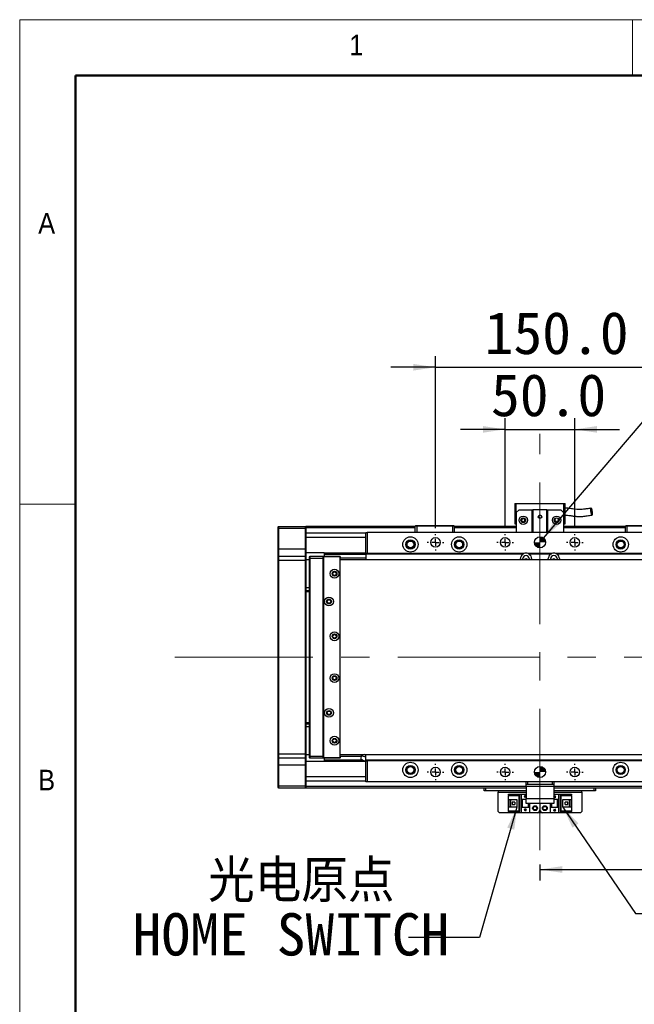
# Model space of a CAD drawing. Header units: millimetres. Extents: x 40 to 3320, y 40 to 2336.
# Tile 3 of 11: x 40 to 481, y 1629 to 2336. Entities that reach past the tile are written whole.
import ezdxf

# ---------------------------------------------------------------- set-up
doc = ezdxf.new("R2010")
doc.units = ezdxf.units.MM
doc.header["$LTSCALE"] = 8
doc.linetypes.add('CENTERX2', pattern=[20.32, 12.7, -2.54, 2.54, -2.54])
doc.layers.add('DIMNS', color=7, linetype='Continuous')
doc.styles.add('SLDTEXTSTYLE0', font='Gothic.ttf', dxfattribs={"width": 0.913})
doc.styles.add('SLDTEXTSTYLE10', font='txt')
doc.styles.add('SLDTEXTSTYLE7', font='txt')
doc.styles.add('SLDTEXTSTYLE9', font='txt', dxfattribs={"bigfont": 'bigfont'})
doc.dimstyles.new('SLDDIMSTYLE0', dxfattribs={"dimtxt": 30.4, "dimasz": 16, "dimexe": 0, "dimexo": 0.0625, "dimgap": 7.6, "dimtad": 2, "dimdec": 1, "dimrnd": 1e-09, "dimzin": 4, "dimdsep": 46, "dimtxsty": 'SLDTEXTSTYLE7', "dimsah": 1, "dimcen": 0.09, "dimadec": 0, "dimazin": 1, "dimtfac": 1, "dimtdec": 1, "dimtmove": 0, "dimatfit": 0, "dimfxl": 0, "dimfrac": 2, "dimtolj": 1, "dimtzin": 12, "dimarcsym": 0})
doc.dimstyles.new('SLDDIMSTYLE1', dxfattribs={"dimtxt": 30.4, "dimasz": 16, "dimexe": 0, "dimexo": 0.0625, "dimgap": 7.6, "dimtad": 2, "dimdec": 1, "dimrnd": 1e-09, "dimzin": 4, "dimdsep": 46, "dimtxsty": 'SLDTEXTSTYLE7', "dimsah": 1, "dimcen": 0.09, "dimadec": 0, "dimazin": 1, "dimtfac": 1, "dimtdec": 1, "dimtofl": 0, "dimtmove": 0, "dimatfit": 3, "dimfxl": 0, "dimfrac": 2, "dimtolj": 1, "dimtzin": 12, "dimarcsym": 0})
doc.dimstyles.new('SLDDIMSTYLE3', dxfattribs={"dimtxt": 0.18, "dimasz": 16, "dimexe": 0, "dimexo": 0.0625, "dimgap": 0, "dimtad": 0, "dimtih": 1, "dimtoh": 1, "dimdec": 0, "dimrnd": 1e-09, "dimzin": 0, "dimdsep": 46, "dimtxsty": 'Standard', "dimsah": 1, "dimcen": 0.09, "dimadec": 0, "dimazin": 0, "dimtfac": 16, "dimtdec": 0, "dimtofl": 0, "dimtmove": 0, "dimatfit": 3, "dimfxl": 0, "dimfrac": 2, "dimtolj": 1, "dimtzin": 0, "dimarcsym": 0})
doc.dimstyles.new('SLDDIMSTYLE5', dxfattribs={"dimtxt": 30.4, "dimasz": 16, "dimexe": 0, "dimexo": 0.0625, "dimgap": 7.6, "dimtad": 0, "dimtih": 1, "dimtoh": 1, "dimdec": 1, "dimrnd": 1e-09, "dimzin": 4, "dimdsep": 46, "dimtxsty": 'SLDTEXTSTYLE7', "dimsah": 1, "dimcen": 0, "dimadec": 0, "dimazin": 1, "dimtfac": 1, "dimtdec": 1, "dimtofl": 0, "dimtmove": 0, "dimatfit": 3, "dimfxl": 0, "dimfrac": 2, "dimtolj": 1, "dimtzin": 12, "dimarcsym": 0})

# ---------------------------------------------------------------- blocks, each defined once
blk = doc.blocks.new('_D_17')
at = {"layer": 'DIMNS'}
for p, q in [((388.57, 1970.69), (388.57, 2049.68)), ((438.57, 1970.69), (438.57, 2049.68)), ((388.57, 2041.68), (356.57, 2041.68)), ((388.57, 2041.68), (438.57, 2041.68)), ((438.57, 2041.68), (470.57, 2041.68))]:
    blk.add_line(p, q, dxfattribs=at)
for points in [[(388.57, 2041.68), (372.57, 2044.08), (372.57, 2039.28)], [(438.57, 2041.68), (454.57, 2039.28), (454.57, 2044.08)]]:
    blk.add_solid(points, dxfattribs=at)
at = {"layer": 'DIMNS', "insert": (378.42, 2081.57), "char_height": 30.4, "attachment_point": 1, "style": 'SLDTEXTSTYLE7'}
blk.add_mtext('50.0', dxfattribs=at)
blk = doc.blocks.new('_D_18')
at = {"layer": 'DIMNS'}
for p, q in [((338.57, 1970.69), (338.57, 2094.31)), ((488.57, 1970.69), (488.57, 2094.31)), ((338.57, 2086.31), (306.57, 2086.31)), ((338.57, 2086.31), (488.57, 2086.31)), ((488.57, 2086.31), (520.57, 2086.31))]:
    blk.add_line(p, q, dxfattribs=at)
for points in [[(338.57, 2086.31), (322.57, 2088.71), (322.57, 2083.91)], [(488.57, 2086.31), (504.57, 2083.91), (504.57, 2088.71)]]:
    blk.add_solid(points, dxfattribs=at)
at = {"layer": 'DIMNS', "insert": (373.83, 2126.19), "char_height": 30.4, "attachment_point": 1, "style": 'SLDTEXTSTYLE7'}
blk.add_mtext('150.0', dxfattribs=at)
blk = doc.blocks.new('SW_SYMBOL_HOLE_DEPTH')
at = {"layer": 'DIMNS', "color": 0}
for p, q in [((0, 7000), (6400, 7000)), ((3200, 7000), (3200, 600)), ((800, 4440), (3200, 600)), ((5600, 4440), (3200, 600))]:
    blk.add_line(p, q, dxfattribs=at)
blk = doc.blocks.new('_D_19')
at = {"layer": 'DIMNS'}
for p, q in [((416.17, 1963.57), (506.3, 2069.32)), ((506.3, 2069.32), (538.3, 2069.32))]:
    blk.add_line(p, q, dxfattribs=at)
blk.add_solid([(416.17, 1963.57), (428.37, 1974.19), (424.72, 1977.3)], dxfattribs=at)
at = {"layer": 'DIMNS', "xscale": 0.004985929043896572, "yscale": 0.004985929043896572, "zscale": 0.004985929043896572}
blk.add_blockref('SW_SYMBOL_HOLE_DEPTH', (757.36, 2049.19), dxfattribs=at)
at = {"layer": 'DIMNS', "char_height": 30.4, "attachment_point": 1, "style": 'SLDTEXTSTYLE7'}
for s, insert in [('2X ', (538.3, 2084.63)), ('%%c', (595.47, 2084.34)), (' 8.0H7', (642.44, 2084.63)), (' 8.0', (801.86, 2084.63))]:
    blk.add_mtext(s, dxfattribs=dict(at, insert=insert))
blk = doc.blocks.new('_D_22')
at = {"layer": 'DIMNS'}
for p, q in [((413.57, 1729.12), (413.57, 1717.51)), ((2273.57, 1727.57), (2273.57, 1717.51)), ((413.57, 1725.51), (2273.57, 1725.51))]:
    blk.add_line(p, q, dxfattribs=at)
for points in [[(413.57, 1725.51), (429.57, 1723.11), (429.57, 1727.91)], [(2273.57, 1725.51), (2257.57, 1727.91), (2257.57, 1723.11)]]:
    blk.add_solid(points, dxfattribs=at)
at = {"layer": 'DIMNS', "insert": (1283.64, 1765.4), "char_height": 30.4, "attachment_point": 1, "style": 'SLDTEXTSTYLE7'}
blk.add_mtext('1860.0', dxfattribs=at)
blk = doc.blocks.new('SW_NOTE_8')
at = {"layer": 'DIMNS', "color": 0, "char_height": 30.4, "attachment_point": 1}
for s, insert, style in [('  光电原点', (-198.16, 55.9), 'SLDTEXTSTYLE9'), ('HOME SWITCH', (-198.16, 17.5), 'SLDTEXTSTYLE10')]:
    blk.add_mtext(s, dxfattribs=dict(at, insert=insert, style=style))
blk = doc.blocks.new('SW_CENTERMARKSYMBOL_0')
at = {"layer": 'DIMNS', "color": 0}
for p, q in [((-5.08, 0), (-5.94, 0)), ((0, 0), (-2.54, 0)), ((0, 5.08), (0, 5.94)), ((0, 0), (0, 2.54)), ((0, 0), (0, -2.54)), ((0, 0), (2.54, 0)), ((5.08, 0), (5.94, 0)), ((0, -5.08), (0, -5.94))]:
    blk.add_line(p, q, dxfattribs=at)
blk = doc.blocks.new('SW_CENTERMARKSYMBOL_1')
at = {"layer": 'DIMNS', "color": 0}
for p, q in [((-5.08, 0), (-5.94, 0)), ((0, 0), (-2.54, 0)), ((0, 5.08), (0, 5.94)), ((0, 0), (0, 2.54)), ((0, 0), (0, -2.54)), ((0, 0), (2.54, 0)), ((5.08, 0), (5.94, 0)), ((0, -5.08), (0, -5.94))]:
    blk.add_line(p, q, dxfattribs=at)
blk = doc.blocks.new('SW_CENTERMARKSYMBOL_2')
at = {"layer": 'DIMNS', "color": 0}
for p, q in [((-5.08, 0), (-5.94, 0)), ((0, 0), (-2.54, 0)), ((0, 5.08), (0, 5.94)), ((0, 0), (0, 2.54)), ((0, 0), (0, -2.54)), ((0, 0), (2.54, 0)), ((5.08, 0), (5.94, 0)), ((0, -5.08), (0, -5.94))]:
    blk.add_line(p, q, dxfattribs=at)
blk = doc.blocks.new('SW_CENTERMARKSYMBOL_4')
at = {"layer": 'DIMNS', "color": 0}
for p, q in [((-5.08, 0), (-5.94, 0)), ((0, 0), (-2.54, 0)), ((0, 5.08), (0, 5.94)), ((0, 0), (0, 2.54)), ((0, 0), (0, -2.54)), ((0, 0), (2.54, 0)), ((5.08, 0), (5.94, 0)), ((0, -5.08), (0, -5.94))]:
    blk.add_line(p, q, dxfattribs=at)
blk = doc.blocks.new('SW_CENTERMARKSYMBOL_5')
at = {"layer": 'DIMNS', "color": 0}
for p, q in [((-5.08, 0), (-5.94, 0)), ((0, 0), (-2.54, 0)), ((0, 5.08), (0, 5.94)), ((0, 0), (0, 2.54)), ((0, 0), (0, -2.54)), ((0, 0), (2.54, 0)), ((5.08, 0), (5.94, 0)), ((0, -5.08), (0, -5.94))]:
    blk.add_line(p, q, dxfattribs=at)
blk = doc.blocks.new('SW_CENTERMARKSYMBOL_6')
at = {"layer": 'DIMNS', "color": 0}
for p, q in [((-5.08, 0), (-5.94, 0)), ((0, 0), (-2.54, 0)), ((0, 5.08), (0, 5.94)), ((0, 0), (0, 2.54)), ((0, 0), (0, -2.54)), ((0, 0), (2.54, 0)), ((5.08, 0), (5.94, 0)), ((0, -5.08), (0, -5.94))]:
    blk.add_line(p, q, dxfattribs=at)
blk = doc.blocks.new('SW_DOWELSYMBOL_2')
at = {"linetype": 'Continuous', "lineweight": 18}
h = blk.add_hatch(color=0, dxfattribs=at)
edge = h.paths.add_edge_path(flags=0)
edge.add_arc((0, 0), 4, 180, 270)
edge.add_line((0, -4), (0, 0))
edge.add_line((0, 0), (-4, 0))
h = blk.add_hatch(color=0, dxfattribs=at)
edge = h.paths.add_edge_path(flags=0)
edge.add_arc((0, 0), 4, 0, 90)
edge.add_line((0, 4), (0, 0))
edge.add_line((0, 0), (4, 0))
at = {"layer": 'DIMNS', "color": 0}
blk.add_circle((0, 0), 4, dxfattribs=at)
blk = doc.blocks.new('SW_DOWELSYMBOL_3')
at = {"linetype": 'Continuous', "lineweight": 18}
h = blk.add_hatch(color=0, dxfattribs=at)
edge = h.paths.add_edge_path(flags=0)
edge.add_arc((0, 0), 4, 180, 270)
edge.add_line((0, -4), (0, 0))
edge.add_line((0, 0), (-4, 0))
h = blk.add_hatch(color=0, dxfattribs=at)
edge = h.paths.add_edge_path(flags=0)
edge.add_arc((0, 0), 4, 0, 90)
edge.add_line((0, 4), (0, 0))
edge.add_line((0, 0), (4, 0))
at = {"layer": 'DIMNS', "color": 0}
blk.add_circle((0, 0), 4, dxfattribs=at)

msp = doc.modelspace()

# ---------------------------------------------------------------- linework, layer by layer
at = {"color": 7, "linetype": 'Continuous', "lineweight": 18}
for p, q in [((3320, 2336), (40, 2336)), ((40, 2336), (40, 40)), ((480, 2296), (480, 2336)), ((80, 2296), (3280, 2296)), ((80, 2296), (80, 80)), ((80, 1988), (40, 1988))]:
    msp.add_line(p, q, dxfattribs=at)
at = {"color": 7, "linetype": 'Continuous', "lineweight": 50}
for p, q in [((3280, 2296), (80, 2296)), ((80, 2296), (80, 80))]:
    msp.add_line(p, q, dxfattribs=at)
at = {"color": 7, "linetype": 'Continuous', "lineweight": 25}
for p, q in [((395.5708107, 1988.3266009), (396.5708276, 1988.3266009)), ((395.5708107, 1988.3266009), (395.5708107, 1973.926603)), ((396.5708276, 1981.9266043), (396.5708276, 1988.3266009)), ((396.5708276, 1988.3266009), (430.5708369, 1988.3266009)), ((430.5708369, 1988.3266009), (431.5708241, 1988.3266009)), ((430.5708369, 1988.3266009), (430.5708369, 1981.9266043)), ((431.5708241, 1973.926603), (431.5708241, 1988.3266009)), ((398.5708317, 1983.9266009), (396.5708276, 1981.9266043)), ((396.5708276, 1981.9266043), (396.5708276, 1967.5266064)), ((398.5708317, 1983.9266009), (408.0708286, 1983.9266009)), ((408.0708286, 1967.5266064), (408.0708286, 1983.9266009)), ((408.0708286, 1983.9266009), (408.5708222, 1983.9266009)), ((408.5708222, 1983.9266009), (408.5708222, 1967.5266064)), ((418.5708126, 1983.9266009), (408.5708222, 1983.9266009)), ((418.5708126, 1967.5266064), (418.5708126, 1983.9266009)), ((418.5708126, 1983.9266009), (419.070836, 1983.9266009)), ((419.070836, 1983.9266009), (419.070836, 1967.5266064)), ((419.070836, 1983.9266009), (428.5708329, 1983.9266009)), ((430.5708369, 1981.9266043), (428.5708329, 1983.9266009)), ((430.5708369, 1981.9266043), (430.5708369, 1967.5266064)), ((395.5708107, 1973.926603), (396.5708276, 1973.926603)), ((430.5708369, 1973.926603), (431.5708241, 1973.926603)), ((225.5708536, 1971.726603), (225.8708438, 1972.0266006)), ((225.5708536, 1970.5266051), (225.5708536, 1971.726603)), ((225.5708536, 1970.5266051), (225.8708438, 1970.5266051)), ((225.5708536, 1955.5266045), (225.5708536, 1970.5266051)), ((225.8708438, 1972.0266006), (225.8708438, 1970.5266051)), ((225.8708438, 1972.0266006), (245.2708444, 1972.0266006)), ((245.2708444, 1970.5266051), (225.8708438, 1970.5266051)), ((225.8708438, 1970.5266051), (225.8708438, 1955.5266045)), ((245.2708444, 1970.5266051), (245.2708444, 1972.0266006)), ((245.2708444, 1972.0266006), (245.5708346, 1971.726603)), ((245.2708444, 1970.5266051), (245.5708346, 1970.5266051)), ((245.2708444, 1955.5266045), (245.2708444, 1970.5266051)), ((324.0708074, 1972.0266006), (245.5708346, 1972.0266006)), ((245.5708346, 1972.0266006), (245.5708346, 1971.726603)), ((245.5708346, 1971.726603), (245.5708346, 1970.5266051)), ((245.5708346, 1971.5266071), (324.0708074, 1971.5266071)), ((245.5708346, 1970.5266051), (245.5708346, 1955.5266045)), ((288.5708174, 1967.0266054), (245.5708346, 1967.0266054)), ((288.5708174, 1952.5266058), (288.5708174, 1967.5266064)), ((288.5708174, 1967.5266064), (289.5708045, 1967.5266064)), ((289.5708045, 1967.5266064), (289.5708045, 1952.5266058)), ((537.5708303, 1967.5266064), (289.5708045, 1967.5266064)), ((324.0708074, 1972.226604), (324.3707976, 1972.5266017)), ((325.0708541, 1972.226604), (324.0708074, 1972.226604)), ((324.0708074, 1967.5266064), (324.0708074, 1972.226604)), ((324.3707976, 1972.5266017), (325.1950702, 1972.5266017)), ((325.0708541, 1972.226604), (325.1950702, 1972.5266017)), ((351.0708174, 1972.226604), (325.0708541, 1972.226604)), ((325.0708541, 1972.226604), (325.0708541, 1967.5266064)), ((325.1950702, 1972.5266017), (350.9465715, 1972.5266017)), ((350.9465715, 1972.5266017), (351.7708143, 1972.5266017)), ((351.0708174, 1972.226604), (350.9465715, 1972.5266017)), ((352.0708343, 1972.226604), (351.0708174, 1972.226604)), ((351.0708174, 1967.5266064), (351.0708174, 1972.226604)), ((351.7708143, 1972.5266017), (352.0708343, 1972.226604)), ((352.0708343, 1972.226604), (352.0708343, 1967.5266064)), ((396.5708276, 1972.0266006), (352.0708343, 1972.0266006)), ((352.0708343, 1971.8266047), (396.5708276, 1971.8266047)), ((352.0708343, 1971.6266013), (396.5708276, 1971.6266013)), ((352.0708343, 1971.5266071), (396.5708276, 1971.5266071)), ((475.0708303, 1972.0266006), (430.5708369, 1972.0266006)), ((430.5708369, 1971.8266047), (475.0708303, 1971.8266047)), ((430.5708369, 1971.6266013), (475.0708303, 1971.6266013)), ((430.5708369, 1971.5266071), (475.0708303, 1971.5266071)), ((475.0708303, 1972.226604), (475.3708204, 1972.5266017)), ((476.0708174, 1972.226604), (475.0708303, 1972.226604)), ((475.0708303, 1967.5266064), (475.0708303, 1972.226604)), ((475.3708204, 1972.5266017), (476.1950931, 1972.5266017)), ((476.0708174, 1972.226604), (476.1950931, 1972.5266017)), ((476.0708174, 1972.226604), (476.0708174, 1967.5266064)), ((502.0708105, 1972.226604), (476.0708174, 1972.226604)), ((476.1950931, 1972.5266017), (501.9465646, 1972.5266017)), ((225.5708536, 1955.5266045), (225.8708438, 1955.5266045)), ((225.5708536, 1950.2266042), (225.5708536, 1955.5266045)), ((225.8708438, 1955.5266045), (225.8708438, 1950.5266018)), ((245.2708444, 1955.5266045), (225.8708438, 1955.5266045)), ((245.2708444, 1950.5266018), (245.2708444, 1955.5266045)), ((245.2708444, 1955.5266045), (245.5708346, 1955.5266045)), ((245.5708346, 1955.5266045), (245.5708346, 1950.2266042)), ((258.570846, 1953.0266068), (245.5708346, 1953.0266068)), ((258.570846, 1953.0266068), (288.5708174, 1953.0266068)), ((258.570846, 1953.0266068), (258.570846, 1952.596604)), ((288.5708174, 1952.596604), (258.570846, 1952.596604)), ((258.570846, 1952.596604), (258.570846, 1952.0225145)), ((289.5708045, 1952.5266058), (288.5708174, 1952.5266058)), ((288.5708174, 1952.5266058), (288.5708174, 1952.0266048)), ((402.0509681, 1952.5266058), (289.5708045, 1952.5266058)), ((422.050949, 1952.5266058), (405.0906858, 1952.5266058)), ((537.5708303, 1952.5266058), (425.0906965, 1952.5266058)), ((225.8708438, 1950.5266018), (225.5708536, 1950.2266042)), ((225.5708536, 1947.5266032), (225.5708536, 1950.2266042)), ((225.8708438, 1947.5266032), (225.5708536, 1947.5266032)), ((225.5708536, 1808.5266046), (225.5708536, 1947.5266032)), ((225.8708438, 1950.5266018), (225.8708438, 1947.5266032)), ((225.8708438, 1950.5266018), (245.2708444, 1950.5266018)), ((245.2708444, 1947.5266032), (225.8708438, 1947.5266032)), ((225.8708438, 1947.5266032), (225.8708438, 1808.5266046)), ((245.2708444, 1947.5266032), (245.2708444, 1950.5266018)), ((245.2708444, 1950.5266018), (245.5708346, 1950.2266042)), ((245.2708444, 1947.5266032), (245.5708346, 1947.5266032)), ((245.2708444, 1808.5266046), (245.2708444, 1947.5266032)), ((245.5708346, 1950.2266042), (245.5708346, 1947.5266032)), ((248.0708322, 1948.0266042), (245.5708346, 1948.0266042)), ((245.5708346, 1947.5266032), (245.5708346, 1808.5266046)), ((248.0708322, 1950.2266042), (248.3708224, 1950.5266018)), ((248.0708322, 1949.0266062), (248.0708322, 1950.2266042)), ((248.0708322, 1949.0266062), (248.3708224, 1949.0266062)), ((248.0708322, 1807.0266015), (248.0708322, 1949.0266062)), ((248.3708224, 1950.5266018), (248.3708224, 1949.0266062)), ((248.3708224, 1950.5266018), (257.5707993, 1950.5266018)), ((248.3708224, 1949.0266062), (248.3708224, 1807.0266015)), ((257.5707993, 1949.0266062), (248.3708224, 1949.0266062)), ((257.5707993, 1950.5266018), (257.5707993, 1949.0266062)), ((257.5707993, 1950.5266018), (269.7707972, 1950.5266018)), ((269.7707972, 1950.2266042), (257.5707993, 1950.2266042)), ((257.5707993, 1949.0266062), (257.5707993, 1807.0266015)), ((258.570846, 1950.0266008), (258.0708226, 1949.5266072)), ((258.0708226, 1949.5266072), (258.0708226, 1806.5266005)), ((258.570846, 1952.0225145), (258.570846, 1950.5266018)), ((258.570846, 1952.0225145), (288.5708174, 1952.0225145)), ((269.5708236, 1950.0266008), (258.570846, 1950.0266008)), ((270.070847, 1949.5266072), (269.5708236, 1950.0266008)), ((269.7707972, 1950.5266018), (269.7707972, 1950.2266042)), ((270.070847, 1950.2266042), (269.7707972, 1950.5266018)), ((269.7707972, 1949.8266048), (269.7707972, 1950.2266042)), ((270.070847, 1950.2266042), (269.7707972, 1950.2266042)), ((270.070847, 1950.2266042), (270.070847, 1949.5266072)), ((270.070847, 1806.5266005), (270.070847, 1949.5266072)), ((288.5708174, 1949.2446921), (270.070847, 1949.2446921)), ((2417.0708617, 1948.0266042), (270.070847, 1948.0266042)), ((401.1708161, 1952.0266048), (288.5708174, 1952.0266048)), ((288.5708174, 1952.0266048), (288.5708174, 1948.0266042)), ((399.5708188, 1948.0266042), (399.5708188, 1948.8266028)), ((401.3208112, 1948.0266042), (401.3208112, 1948.8266028)), ((405.8208129, 1948.8266028), (405.8208129, 1948.0266042)), ((421.1708268, 1952.0266048), (405.9708378, 1952.0266048)), ((407.570835, 1948.8266028), (407.570835, 1948.0266042)), ((419.5708296, 1948.0266042), (419.5708296, 1948.8266028)), ((421.3208219, 1948.0266042), (421.3208219, 1948.8266028)), ((425.8208236, 1948.8266028), (425.8208236, 1948.0266042)), ((538.5708174, 1952.0266048), (425.9708187, 1952.0266048)), ((427.570816, 1948.8266028), (427.570816, 1948.0266042)), ((245.5708346, 1928.0266046), (248.0708322, 1928.0266046)), ((245.5708346, 1926.0266043), (248.0708322, 1926.0266043)), ((248.0708322, 1925.0266023), (245.5708346, 1925.0266023)), ((245.5708346, 1831.0266055), (248.0708322, 1831.0266055)), ((248.0708322, 1830.0266035), (245.5708346, 1830.0266035)), ((248.0708322, 1828.0266031), (245.5708346, 1828.0266031)), ((225.8708438, 1808.5266046), (225.5708536, 1808.5266046)), ((225.5708536, 1805.8266036), (225.5708536, 1808.5266046)), ((225.8708438, 1805.526606), (225.5708536, 1805.8266036)), ((225.5708536, 1800.5266033), (225.5708536, 1805.8266036)), ((225.8708438, 1808.5266046), (245.2708444, 1808.5266046)), ((225.8708438, 1808.5266046), (225.8708438, 1805.526606)), ((245.2708444, 1805.526606), (225.8708438, 1805.526606)), ((225.8708438, 1805.526606), (225.8708438, 1800.5266033)), ((245.2708444, 1808.5266046), (245.5708346, 1808.5266046)), ((245.2708444, 1805.526606), (245.2708444, 1808.5266046)), ((245.2708444, 1805.526606), (245.5708346, 1805.8266036)), ((245.2708444, 1800.5266033), (245.2708444, 1805.526606)), ((245.5708346, 1808.5266046), (245.5708346, 1805.8266036)), ((245.5708346, 1808.0266036), (248.0708322, 1808.0266036)), ((245.5708346, 1805.8266036), (245.5708346, 1800.5266033)), ((248.0708322, 1807.0266015), (248.3708224, 1807.0266015)), ((248.0708322, 1805.8266036), (248.0708322, 1807.0266015)), ((248.0708322, 1805.8266036), (248.3708224, 1805.526606)), ((248.3708224, 1807.0266015), (257.5707993, 1807.0266015)), ((248.3708224, 1807.0266015), (248.3708224, 1805.526606)), ((257.5707993, 1805.526606), (248.3708224, 1805.526606)), ((257.5707993, 1807.0266015), (257.5707993, 1805.526606)), ((257.5707993, 1805.8266036), (269.7707972, 1805.8266036)), ((269.7707972, 1805.526606), (257.5707993, 1805.526606)), ((258.0708226, 1806.5266005), (258.570846, 1806.026607)), ((258.570846, 1806.026607), (269.5708236, 1806.026607)), ((258.570846, 1805.526606), (258.570846, 1804.0306933)), ((286.3202652, 1804.0306933), (258.570846, 1804.0306933)), ((258.570846, 1804.0306933), (258.570846, 1803.4566037)), ((269.5708236, 1806.026607), (270.070847, 1806.5266005)), ((269.7707972, 1805.8266036), (269.7707972, 1806.2266029)), ((269.7707972, 1805.8266036), (270.070847, 1805.8266036)), ((269.7707972, 1805.526606), (270.070847, 1805.8266036)), ((269.7707972, 1805.8266036), (269.7707972, 1805.526606)), ((270.070847, 1808.0266036), (2417.0708617, 1808.0266036)), ((270.070847, 1806.8085156), (285.1165494, 1806.8085156)), ((270.070847, 1806.5266005), (270.070847, 1805.8266036)), ((285.1685843, 1807.5525827), (284.9708161, 1804.7244317)), ((288.5708174, 1804.0266029), (288.5708174, 1808.0266036)), ((538.5708174, 1804.0266029), (288.5708174, 1804.0266029)), ((288.5708174, 1804.0266029), (288.5708174, 1803.5266019)), ((225.8708438, 1800.5266033), (225.5708536, 1800.5266033)), ((225.5708536, 1785.5266027), (225.5708536, 1800.5266033)), ((245.2708444, 1800.5266033), (225.8708438, 1800.5266033)), ((225.8708438, 1800.5266033), (225.8708438, 1785.5266027)), ((245.5708346, 1800.5266033), (245.2708444, 1800.5266033)), ((245.2708444, 1785.5266027), (245.2708444, 1800.5266033)), ((258.570846, 1803.0266009), (245.5708346, 1803.0266009)), ((245.5708346, 1800.5266033), (245.5708346, 1785.5266027)), ((287.0859465, 1803.4566037), (258.570846, 1803.4566037)), ((258.570846, 1803.4566037), (258.570846, 1803.0266009)), ((288.5708174, 1803.0266009), (258.570846, 1803.0266009)), ((288.5708174, 1788.5266013), (288.5708174, 1803.5266019)), ((288.5708174, 1803.5266019), (289.5708045, 1803.5266019)), ((289.5708045, 1803.5266019), (289.5708045, 1788.5266013)), ((537.5708303, 1803.5266019), (289.5708045, 1803.5266019)), ((225.8708438, 1785.5266027), (225.5708536, 1785.5266027)), ((225.5708536, 1784.3266047), (225.5708536, 1785.5266027)), ((225.8708438, 1784.0266071), (225.5708536, 1784.3266047)), ((225.8708438, 1785.5266027), (245.2708444, 1785.5266027)), ((225.8708438, 1785.5266027), (225.8708438, 1784.0266071)), ((245.2708444, 1784.0266071), (225.8708438, 1784.0266071)), ((245.5708346, 1785.5266027), (245.2708444, 1785.5266027)), ((245.2708444, 1784.0266071), (245.2708444, 1785.5266027)), ((245.5708346, 1784.3266047), (245.2708444, 1784.0266071)), ((288.5708174, 1789.0266023), (245.5708346, 1789.0266023)), ((245.5708346, 1785.5266027), (245.5708346, 1784.3266047)), ((245.5708346, 1784.3266047), (245.5708346, 1784.0266071)), ((403.5708269, 1784.0266071), (245.5708346, 1784.0266071)), ((289.5708045, 1788.5266013), (288.5708174, 1788.5266013)), ((537.5708303, 1788.5266013), (289.5708045, 1788.5266013)), ((373.5708257, 1782.026603), (373.5708257, 1784.0266071)), ((374.5708129, 1784.0266071), (374.5708129, 1782.026603)), ((403.5708269, 1786.5266047), (403.5708269, 1788.5266013)), ((404.5708141, 1786.5266047), (403.5708269, 1786.5266047)), ((403.5708269, 1785.0266017), (403.5708269, 1786.5266047)), ((423.5708377, 1785.0266017), (403.5708269, 1785.0266017)), ((403.5708269, 1785.0266017), (403.5708269, 1776.5266068)), ((404.5708141, 1788.5266013), (404.5708141, 1786.5266047)), ((422.5708207, 1786.5266047), (404.5708141, 1786.5266047)), ((422.5708207, 1786.5266047), (422.5708207, 1788.5266013)), ((423.5708377, 1786.5266047), (422.5708207, 1786.5266047)), ((423.5708377, 1788.5266013), (423.5708377, 1786.5266047)), ((423.5708377, 1786.5266047), (423.5708377, 1785.0266017)), ((423.5708377, 1785.0266017), (423.5708377, 1776.5266068)), ((515.5708155, 1784.0266071), (423.5708377, 1784.0266071)), ((452.5708219, 1782.026603), (452.5708219, 1784.0266071)), ((453.5708389, 1784.0266071), (453.5708389, 1782.026603)), ((374.5708129, 1782.026603), (373.5708257, 1782.026603)), ((403.5708269, 1782.026603), (374.5708129, 1782.026603)), ((383.5708162, 1782.026603), (383.5708162, 1781.026601)), ((383.5708162, 1767.2266058), (383.5708162, 1781.026601)), ((390.8708355, 1778.9266027), (390.8708355, 1779.7266014)), ((390.8708355, 1779.7266014), (400.0708124, 1779.7266014)), ((399.1708121, 1778.9266027), (390.8708355, 1778.9266027)), ((390.8708355, 1778.9266027), (390.8708355, 1778.4266017)), ((398.6708185, 1778.4266017), (390.8708355, 1778.4266017)), ((390.8708355, 1775.8266024), (390.8708355, 1778.4266017)), ((390.8708355, 1775.8266024), (397.0708212, 1775.8266024)), ((390.8708355, 1770.2266045), (390.8708355, 1775.8266024)), ((392.1708128, 1770.2266045), (392.1708128, 1775.8266024)), ((392.6708361, 1775.4766039), (392.6708361, 1775.8266024)), ((397.0708212, 1775.4766039), (392.6708361, 1775.4766039)), ((392.6708361, 1770.5766029), (392.6708361, 1775.4766039)), ((397.0708212, 1775.8266024), (397.0708212, 1770.2266045)), ((398.6708185, 1778.4266017), (399.1708121, 1778.9266027)), ((398.6708185, 1767.6266051), (398.6708185, 1778.4266017)), ((399.1708121, 1767.1266041), (399.1708121, 1778.9266027)), ((400.0708124, 1779.7266014), (400.0708124, 1776.0266058)), ((400.0708124, 1779.7266014), (403.5708269, 1779.7266014)), ((400.0708124, 1776.0266058), (403.5708269, 1776.0266058)), ((400.0708124, 1776.0266058), (400.0708124, 1770.0266011)), ((400.5708358, 1776.0266058), (400.5708358, 1770.0266011)), ((400.8708259, 1776.0266058), (400.8708259, 1770.0266011)), ((402.4708232, 1778.2266058), (402.6708266, 1778.2266058)), ((403.0708334, 1777.0266004), (402.4708232, 1778.2266058)), ((402.6708266, 1778.6266051), (403.4708103, 1778.6266051)), ((402.6708266, 1778.2266058), (402.6708266, 1778.6266051)), ((403.5708269, 1778.0266024), (403.0708334, 1777.0266004)), ((403.4708103, 1778.6266051), (403.4708103, 1778.2266058)), ((403.4708103, 1778.2266058), (403.5708269, 1778.2266058)), ((403.5708269, 1776.5266068), (423.5708377, 1776.5266068)), ((403.5708269, 1773.0266071), (403.5708269, 1776.5266068)), ((452.5708219, 1782.026603), (423.5708377, 1782.026603)), ((423.5708377, 1779.7266014), (427.0708224, 1779.7266014)), ((423.5708377, 1777.6266031), (424.0708312, 1778.6266051)), ((423.6708245, 1777.4266071), (423.5708377, 1777.4266071)), ((423.5708377, 1776.5266068), (423.5708377, 1773.0266071)), ((423.5708377, 1776.0266058), (427.0708224, 1776.0266058)), ((423.6708245, 1777.0266004), (423.6708245, 1777.4266071)), ((424.470838, 1777.0266004), (423.6708245, 1777.0266004)), ((424.0708312, 1778.6266051), (424.6708116, 1777.4266071)), ((424.470838, 1777.4266071), (424.470838, 1777.0266004)), ((424.6708116, 1777.4266071), (424.470838, 1777.4266071)), ((426.2708387, 1770.0266011), (426.2708387, 1776.0266058)), ((426.5708288, 1770.0266011), (426.5708288, 1776.0266058)), ((427.0708224, 1776.0266058), (427.0708224, 1779.7266014)), ((427.0708224, 1779.7266014), (436.2708291, 1779.7266014)), ((427.0708224, 1770.0266011), (427.0708224, 1776.0266058)), ((436.2708291, 1778.9266027), (427.9708227, 1778.9266027)), ((427.9708227, 1778.9266027), (428.4708163, 1778.4266017)), ((427.9708227, 1778.9266027), (427.9708227, 1767.1266041)), ((436.2708291, 1778.4266017), (428.4708163, 1778.4266017)), ((428.4708163, 1778.4266017), (428.4708163, 1767.6266051)), ((430.0708136, 1775.8266024), (436.2708291, 1775.8266024)), ((430.0708136, 1770.2266045), (430.0708136, 1775.8266024)), ((434.4708285, 1775.4766039), (430.0708136, 1775.4766039)), ((434.4708285, 1775.8266024), (434.4708285, 1775.4766039)), ((434.4708285, 1775.4766039), (434.4708285, 1770.5766029)), ((434.970822, 1775.8266024), (434.970822, 1770.2266045)), ((436.2708291, 1779.7266014), (436.2708291, 1778.9266027)), ((436.2708291, 1778.4266017), (436.2708291, 1778.9266027)), ((436.2708291, 1778.4266017), (436.2708291, 1775.8266024)), ((436.2708291, 1775.8266024), (436.2708291, 1770.2266045)), ((443.5708186, 1781.026601), (443.5708186, 1782.026603)), ((443.5708186, 1781.026601), (443.5708186, 1767.2266058)), ((453.5708389, 1782.026603), (452.5708219, 1782.026603)), ((397.0708212, 1770.2266045), (390.8708355, 1770.2266045)), ((390.8708355, 1767.6266051), (390.8708355, 1770.2266045)), ((392.6708361, 1770.2266045), (392.6708361, 1770.5766029)), ((392.6708361, 1770.5766029), (397.0708212, 1770.5766029)), ((393.6308285, 1773.8266058), (393.6308285, 1772.2266011)), ((395.4708239, 1773.8266058), (393.6308285, 1773.8266058)), ((393.6308285, 1772.2266011), (395.4708239, 1772.2266011)), ((395.4708239, 1773.8266058), (395.4708239, 1772.2266011)), ((400.0708124, 1770.0266011), (400.0708124, 1766.3266055)), ((406.0708245, 1770.0266011), (400.0708124, 1770.0266011)), ((402.4708232, 1768.6266072), (402.6708266, 1768.6266072)), ((403.0708334, 1767.4266018), (402.4708232, 1768.6266072)), ((402.6708266, 1769.0266065), (403.4708103, 1769.0266065)), ((402.6708266, 1768.6266072), (402.6708266, 1769.0266065)), ((403.6708137, 1768.6266072), (403.0708334, 1767.4266018)), ((403.4708103, 1769.0266065), (403.4708103, 1768.6266072)), ((403.4708103, 1768.6266072), (403.6708137, 1768.6266072)), ((423.5708377, 1773.0266071), (403.5708269, 1773.0266071)), ((405.270811, 1770.0266011), (405.270811, 1773.0266071)), ((405.570831, 1770.0266011), (405.570831, 1773.0266071)), ((406.0708245, 1773.0266071), (406.0708245, 1770.0266011)), ((406.0708245, 1770.0266011), (406.0708245, 1766.3266055)), ((413.5708174, 1773.0266071), (413.5708174, 1768.3266021)), ((421.0708102, 1770.0266011), (421.0708102, 1773.0266071)), ((421.0708102, 1766.3266055), (421.0708102, 1770.0266011)), ((427.0708224, 1770.0266011), (421.0708102, 1770.0266011)), ((421.5708336, 1773.0266071), (421.5708336, 1770.0266011)), ((421.8708238, 1773.0266071), (421.8708238, 1770.0266011)), ((423.4708211, 1767.8266011), (424.0708312, 1769.0266065)), ((424.0708312, 1769.0266065), (424.6708116, 1767.8266011)), ((427.0708224, 1766.3266055), (427.0708224, 1770.0266011)), ((430.0708136, 1770.5766029), (434.4708285, 1770.5766029)), ((436.2708291, 1770.2266045), (430.0708136, 1770.2266045)), ((431.6708109, 1772.2266011), (431.6708109, 1773.8266058)), ((433.5108361, 1773.8266058), (431.6708109, 1773.8266058)), ((431.6708109, 1772.2266011), (433.5108361, 1772.2266011)), ((433.5108361, 1772.2266011), (433.5108361, 1773.8266058)), ((434.4708285, 1770.5766029), (434.4708285, 1770.2266045)), ((436.2708291, 1770.2266045), (436.2708291, 1767.6266051)), ((383.5708162, 1767.2266058), (384.5708331, 1766.2266038)), ((442.5708315, 1766.2266038), (384.5708331, 1766.2266038)), ((390.8708355, 1767.6266051), (398.6708185, 1767.6266051)), ((390.8708355, 1767.6266051), (390.8708355, 1767.1266041)), ((390.8708355, 1767.1266041), (399.1708121, 1767.1266041)), ((390.8708355, 1766.3266055), (390.8708355, 1767.1266041)), ((400.0708124, 1766.3266055), (390.8708355, 1766.3266055)), ((399.1708121, 1767.1266041), (398.6708185, 1767.6266051)), ((406.0708245, 1766.3266055), (400.0708124, 1766.3266055)), ((411.5708133, 1766.3266055), (406.0708245, 1766.3266055)), ((421.0708102, 1766.3266055), (415.5708214, 1766.3266055)), ((427.0708224, 1766.3266055), (421.0708102, 1766.3266055)), ((423.6708245, 1767.8266011), (423.4708211, 1767.8266011)), ((423.6708245, 1767.4266018), (423.6708245, 1767.8266011)), ((424.470838, 1767.4266018), (423.6708245, 1767.4266018)), ((424.470838, 1767.8266011), (424.470838, 1767.4266018)), ((424.6708116, 1767.8266011), (424.470838, 1767.8266011)), ((436.2708291, 1766.3266055), (427.0708224, 1766.3266055)), ((428.4708163, 1767.6266051), (427.9708227, 1767.1266041)), ((427.9708227, 1767.1266041), (436.2708291, 1767.1266041)), ((428.4708163, 1767.6266051), (436.2708291, 1767.6266051)), ((436.2708291, 1767.1266041), (436.2708291, 1767.6266051)), ((436.2708291, 1767.1266041), (436.2708291, 1766.3266055)), ((442.5708315, 1766.2266038), (443.5708186, 1767.2266058))]:
    msp.add_line(p, q, dxfattribs=at)
at = {"color": 8, "linetype": 'Continuous', "lineweight": 25}
for p, q in [((324.0708074, 1971.0266061), (245.5708346, 1971.0266061)), ((396.5708276, 1971.0266061), (352.0708343, 1971.0266061)), ((475.0708303, 1971.0266061), (430.5708369, 1971.0266061)), ((288.5708174, 1964.0266068), (245.5708346, 1964.0266068)), ((288.5708174, 1792.0266009), (245.5708346, 1792.0266009)), ((403.5708269, 1785.0266017), (245.5708346, 1785.0266017)), ((515.5708155, 1785.0266017), (423.5708377, 1785.0266017)), ((383.5708162, 1781.026601), (403.5708269, 1781.026601)), ((423.5708377, 1781.026601), (443.5708186, 1781.026601))]:
    msp.add_line(p, q, dxfattribs=at)
at = {"color": 7, "linetype": 'Continuous', "lineweight": 25, "flags": 128}
for points in [[(284.9708161, 1804.7244317), (285.1418814, 1804.6553127), (285.6290898, 1804.4584758), (286.3581738, 1804.1638948), (287.2182092, 1803.8164146), (288.0783042, 1803.4689344), (288.5708174, 1803.2699294)], [(285.1685843, 1807.5525827), (285.3343448, 1807.485602), (285.8137449, 1807.2919167), (286.5547499, 1806.9925226), (287.4771914, 1806.619852), (288.4809336, 1806.2142945), (288.5708174, 1806.1779804)]]:
    msp.add_lwpolyline(points, dxfattribs=at)
at = {"color": 8, "linetype": 'Continuous', "lineweight": 25, "flags": 128}
msp.add_lwpolyline([(288.5708174, 1807.739406), (288.293179, 1807.8515894), (287.8599724, 1808.0266036)], dxfattribs=at)
at = {"color": 7, "linetype": 'Continuous', "lineweight": 25}
for centre, radius in [((401.5708245, 1976.426604), 3), ((401.5708245, 1976.426604), 1.7), ((401.5708245, 1976.426604), 1.6), ((413.5708245, 1978.926604), 1.25), ((425.5708245, 1976.426604), 3), ((425.5708245, 1976.426604), 1.7), ((425.5708245, 1976.426604), 1.6), ((320.5708245, 1959.026604), 5.5), ((320.5708245, 1959.026604), 3.3), ((320.5708245, 1959.026604), 3), ((320.5708245, 1959.026604), 2.4585), ((338.5708245, 1960.526604), 3.4), ((355.5708245, 1959.026604), 5.5), ((355.5708245, 1959.026604), 3.3), ((355.5708245, 1959.026604), 3), ((355.5708245, 1959.026604), 2.4585), ((388.5708245, 1960.526604), 3.4), ((413.5708245, 1960.526604), 4), ((438.5708245, 1960.526604), 3.4), ((471.5708245, 1959.026604), 5.5), ((471.5708245, 1959.026604), 3.3), ((471.5708245, 1959.026604), 3), ((471.5708245, 1959.026604), 2.4585), ((266.0708245, 1938.026604), 3.15), ((266.0708245, 1938.026604), 1.7), ((266.0708245, 1938.026604), 1.6), ((266.0708245, 1938.026604), 1.25), ((262.0708245, 1918.026604), 3.15), ((262.0708245, 1918.026604), 1.7), ((262.0708245, 1918.026604), 1.6), ((262.0708245, 1918.026604), 1.25), ((266.0708245, 1893.026604), 3.15), ((266.0708245, 1893.026604), 1.7), ((266.0708245, 1893.026604), 1.6), ((266.0708245, 1893.026604), 1.25), ((266.0708245, 1863.026604), 3.15), ((266.0708245, 1863.026604), 1.7), ((266.0708245, 1863.026604), 1.6), ((266.0708245, 1863.026604), 1.25), ((262.0708245, 1838.026604), 3.15), ((262.0708245, 1838.026604), 1.7), ((262.0708245, 1838.026604), 1.6), ((262.0708245, 1838.026604), 1.25), ((266.0708245, 1818.026604), 3.15), ((266.0708245, 1818.026604), 1.7), ((266.0708245, 1818.026604), 1.6), ((266.0708245, 1818.026604), 1.25), ((320.5708245, 1797.026604), 5.5), ((320.5708245, 1797.026604), 3.3), ((320.5708245, 1797.026604), 3), ((320.5708245, 1797.026604), 2.4585), ((338.5708245, 1795.526604), 3.4), ((355.5708245, 1797.026604), 5.5), ((355.5708245, 1797.026604), 3.3), ((355.5708245, 1797.026604), 3), ((355.5708245, 1797.026604), 2.4585), ((388.5708245, 1795.526604), 3.4), ((413.5708245, 1795.526604), 4), ((438.5708245, 1795.526604), 3.4), ((471.5708245, 1797.026604), 5.5), ((471.5708245, 1797.026604), 3.3), ((471.5708245, 1797.026604), 3), ((471.5708245, 1797.026604), 2.4585), ((410.0708245, 1769.526604), 1.75), ((410.0708245, 1769.526604), 1.25), ((417.0708245, 1769.526604), 1.75), ((417.0708245, 1769.526604), 1.25)]:
    msp.add_circle(centre, radius, dxfattribs=at)
for centre, radius, start, end in [((403.5708245, 1948.826604), 4, 67.6683549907, 112.3316450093), ((423.5708245, 1948.826604), 4, 67.6683549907, 112.3316450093), ((403.5708245, 1948.826604), 4, 126.8698976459, 180), ((403.5708245, 1948.826604), 2.25, 0, 180), ((403.5708245, 1946.926604), 1.65, 90, 138.1896851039), ((403.5708245, 1946.926604), 1.65, 41.8103148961, 90), ((403.5708245, 1948.826604), 4, 0, 53.1301023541), ((423.5708245, 1948.826604), 4, 126.8698976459, 180), ((423.5708245, 1948.826604), 2.25, 0, 180), ((423.5708245, 1946.926604), 1.65, 90, 138.1896851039), ((423.5708245, 1946.926604), 1.65, 41.8103148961, 90), ((423.5708245, 1948.826604), 4, 0, 53.1301023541), ((288.228279, 1806.3163806), 3.3, 148.785094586, 158.0000000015), ((287.756462, 1805.1485925), 1.82, 210.1224828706, 285.8673084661), ((411.5708245, 1768.326604), 2, 270, 0), ((415.5708245, 1768.326604), 2, 180, 270)]:
    msp.add_arc(centre, radius, start, end, dxfattribs=at)
for points, knots in [([(450.3126106, 1985.0780584), (449.2683141, 1984.9121799), (447.448212, 1984.6230708), (445.0697056, 1984.2522496), (443.2591648, 1984.1080025), (441.6749454, 1984.0799089), (439.9050692, 1984.159956), (438.0504413, 1984.3818571), (436.1529586, 1984.667906), (434.6332054, 1984.8896138), (433.2127283, 1985.024717), (432.2689114, 1985.0772381), (431.7116512, 1985.0547747), (431.5708241, 1985.0490979)], [0, 0, 0, 0, 0.1728202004, 0.3012079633, 0.394507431, 0.4621978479, 0.5503028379, 0.6704383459, 0.7542679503, 0.8531344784, 0.912495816, 0.9778865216, 1, 1, 1, 1]), ([(449.9308428, 1983.9160062), (449.9571927, 1984.1651065), (450.0099515, 1984.6638642), (450.1877843, 1985.0687523), (450.4104182, 1985.1100647), (450.6423244, 1984.8299255), (450.8582543, 1984.3190428), (451.0455687, 1983.625679), (451.1858204, 1982.8184007), (451.2633851, 1981.9791331), (451.2673301, 1981.2003317), (451.1945619, 1980.5795017), (451.0533467, 1980.1886679), (450.8543358, 1980.1016764), (450.6532528, 1980.2058465), (450.4637256, 1980.5503329), (450.2937827, 1981.0812971), (450.1425128, 1981.8149063), (450.0311659, 1982.5611061), (449.9575154, 1983.1051337), (449.9291981, 1983.3640605), (449.9175294, 1983.4491098), (449.9176622, 1983.4714367), (449.9163571, 1983.5456048), (449.9192039, 1983.7017344), (449.9263782, 1983.8338129), (449.9308428, 1983.9160062)], [0, 0, 0, 0, 0.0648171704, 0.12977925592, 0.18973193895, 0.24261853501, 0.29441311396, 0.34624324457, 0.39872420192, 0.45219961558, 0.50660098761, 0.56145227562, 0.6160516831, 0.66977236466, 0.72706873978, 0.76537679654, 0.80369107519, 0.85890887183, 0.91422881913, 0.94955433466, 0.96400152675, 0.96485078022, 0.96575866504, 0.96871011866, 0.98052811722, 1, 1, 1, 1]), ([(401.3582727, 1975.2964221), (401.2293723, 1975.3180107), (400.9709482, 1975.3612925), (400.6324259, 1975.5846198), (400.3724904, 1975.9038327), (400.2238458, 1976.3064954), (400.2110371, 1976.7504573), (400.3463146, 1977.1871758), (400.6052277, 1977.5588747), (400.8492592, 1977.7218486), (400.963541, 1977.7981706)], [0, 0, 0, 0, 0.1153507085, 0.2312591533, 0.3517805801, 0.477008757, 0.6065211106, 0.7402393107, 0.8783520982, 1, 1, 1, 1]), ([(401.5708229, 1975.276529), (401.574836, 1975.2765441), (401.6950696, 1975.2769974), (401.9326596, 1975.3161411), (402.2485387, 1975.4755034), (402.5024818, 1975.7223141), (402.6707501, 1976.0338374), (402.7379239, 1976.381503), (402.6977364, 1976.7332948), (402.5540362, 1977.0568899), (402.3199914, 1977.3225694), (402.0170978, 1977.50597), (401.6731294, 1977.5900347), (401.3197981, 1977.5671855), (400.9895397, 1977.439563), (400.7126497, 1977.2188718), (400.5146843, 1976.9252973), (400.4138536, 1976.5858518), (400.4193263, 1976.2319549), (400.5304528, 1975.895369), (400.7376435, 1975.6096107), (401.0200378, 1975.3915192), (401.2455272, 1975.3281212), (401.3582727, 1975.2964221)], [0, 0, 0, 0, 0.0017236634, 0.051640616, 0.1015516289, 0.1514632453, 0.2013774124, 0.2512934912, 0.3012080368, 0.3511198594, 0.4010334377, 0.4509478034, 0.5008653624, 0.5507772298, 0.6006892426, 0.6506030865, 0.7005190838, 0.7504327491, 0.8003436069, 0.8502559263, 0.9001739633, 0.9500866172, 1, 1, 1, 1]), ([(402.1781346, 1977.7981706), (402.3095442, 1977.7080466), (402.5784084, 1977.5236529), (402.838831, 1977.0999086), (402.9454991, 1976.624369), (402.8829625, 1976.1556858), (402.671709, 1975.7515236), (402.3469195, 1975.4571825), (402.0289682, 1975.3235286), (401.8374547, 1975.3023885), (401.7834028, 1975.2964221)], [0, 0, 0, 0, 0.14079328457, 0.28806335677, 0.4304361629, 0.56794328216, 0.7005929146, 0.82847918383, 0.95159072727, 1, 1, 1, 1]), ([(425.4424831, 1975.2938963), (425.3862857, 1975.2960324), (425.1929549, 1975.3033812), (424.8668682, 1975.4151014), (424.5252635, 1975.6847581), (424.2885118, 1976.0714236), (424.1954888, 1976.531731), (424.2685674, 1977.0127805), (424.5095241, 1977.4527274), (424.7809998, 1977.6931365), (424.9455033, 1977.7877974), (424.96353, 1977.7981706)], [0, 0, 0, 0, 0.0488391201, 0.1680165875, 0.2919222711, 0.4205429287, 0.5539582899, 0.6921632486, 0.834928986, 0.9819110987, 1, 1, 1, 1]), ([(425.3582617, 1975.2964221), (425.2265006, 1975.3355406), (424.9808626, 1975.4084681), (424.7077657, 1975.6447651), (424.5405093, 1975.8921379), (424.4405844, 1976.1600635), (424.4162083, 1976.3697287), (424.422935, 1976.5014881), (424.4252606, 1976.5272186), (424.4256725, 1976.5324884), (424.425922, 1976.5344411), (424.425926, 1976.535039), (424.4259259, 1976.5348937), (424.4259259, 1976.5348799)], [0, 0, 0, 0, 0.23692916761, 0.44169914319, 0.61423492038, 0.75450443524, 0.9380799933, 0.98296444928, 0.98978647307, 0.9952062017, 0.99755131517, 0.99976807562, 1, 1, 1, 1]), ([(425.7833919, 1975.2964221), (425.9228625, 1975.3209903), (426.2020575, 1975.3701715), (426.5542027, 1975.6238013), (426.8047089, 1975.9697568), (426.9287466, 1976.3802236), (426.9188802, 1976.8081661), (426.7788879, 1977.2107419), (426.530479, 1977.5619029), (426.2956269, 1977.7193801), (426.1781236, 1977.7981706)], [0, 0, 0, 0, 0.12480606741, 0.24983919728, 0.37486001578, 0.499856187, 0.62484022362, 0.7498257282, 0.87483062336, 1, 1, 1, 1]), ([(431.5708241, 1980.04084), (431.9399607, 1980.0568627), (432.8274888, 1980.0953866), (434.1987534, 1979.9158926), (435.6152853, 1979.7151302), (436.8911513, 1979.5228156), (437.9913361, 1979.3756861), (438.9442849, 1979.2702325), (440.1899623, 1979.1614413), (442.0186327, 1979.0841412), (444.6183782, 1979.1823748), (447.6175558, 1979.6008463), (449.7556881, 1979.9501415), (450.8833846, 1980.1343672)], [0, 0, 0, 0, 0.0561702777, 0.1350521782, 0.2093722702, 0.2758303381, 0.3326390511, 0.3788414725, 0.421680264, 0.5224866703, 0.6560409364, 0.8185886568, 1, 1, 1, 1]), ([(401.1708161, 1952.0266048), (401.3031078, 1952.1188154), (401.5303109, 1952.2771816), (401.7969596, 1952.413637), (401.9483969, 1952.4832911), (402.0189578, 1952.5134116), (402.0482464, 1952.5254919), (402.0502817, 1952.5263249), (402.0509681, 1952.5266058)], [0, 0, 0, 0, 0.4008190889, 0.6883827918, 0.797990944, 0.9084166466, 0.9691143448, 1, 1, 1, 1]), ([(405.0906858, 1952.5266058), (405.0933447, 1952.525519), (405.0994146, 1952.5230378), (405.1570985, 1952.4989851), (405.3030128, 1952.4341336), (405.5909505, 1952.2901999), (405.8303377, 1952.1240945), (405.9708378, 1952.0266048)], [0, 0, 0, 0, 0.0601536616, 0.1373209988, 0.2750553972, 0.5745190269, 1, 1, 1, 1]), ([(421.1708268, 1952.0266048), (421.1903569, 1952.0410831), (421.3475783, 1952.1576369), (421.5792645, 1952.3014626), (421.8404164, 1952.4348796), (421.9754329, 1952.4950727), (422.0391643, 1952.5218087), (422.0510272, 1952.5265664), (422.0509518, 1952.5266044), (422.050949, 1952.5266058)], [0, 0, 0, 0, 0.0606183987, 0.4879930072, 0.6771649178, 0.8679498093, 0.9324228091, 0.9975115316, 1, 1, 1, 1]), ([(425.0906965, 1952.5266058), (425.0929325, 1952.5256907), (425.0981485, 1952.5235561), (425.1498335, 1952.5020165), (425.2845801, 1952.4428605), (425.5635018, 1952.303258), (425.8147314, 1952.1431155), (425.9628593, 1952.0325461), (425.9708187, 1952.0266048)], [0, 0, 0, 0, 0.0553578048, 0.1291352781, 0.258709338, 0.5391441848, 0.9752367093, 1, 1, 1, 1])]:
    msp.add_open_spline(points, degree=3, knots=knots, dxfattribs=at)
at = {"layer": 'DIMNS', "linetype": 'CENTERX2', "lineweight": 18}
for p, q in [((413.5708245, 1739.280143), (413.5708245, 2038.5377199)), ((2526.4179774, 1878.026604), (151.4171952, 1878.026604))]:
    msp.add_line(p, q, dxfattribs=at)

# ---------------------------------------------------------------- block references
at = {"layer": 'DIMNS'}
for name, p in [('SW_CENTERMARKSYMBOL_0', (338.5708245, 1960.526604)), ('SW_CENTERMARKSYMBOL_1', (388.5708245, 1960.526604)), ('SW_CENTERMARKSYMBOL_2', (438.5708245, 1960.526604)), ('SW_DOWELSYMBOL_2', (413.5708245, 1960.526604)), ('SW_CENTERMARKSYMBOL_4', (338.5708245, 1795.526604)), ('SW_CENTERMARKSYMBOL_5', (388.5708245, 1795.526604)), ('SW_DOWELSYMBOL_3', (413.5708245, 1795.526604)), ('SW_CENTERMARKSYMBOL_6', (438.5708245, 1795.526604)), ('SW_NOTE_8', (319.2752833, 1676.6218793))]:
    msp.add_blockref(name, p, dxfattribs=at)

# ---------------------------------------------------------------- texts
at = {"color": 7, "linetype": 'Continuous', "lineweight": 0, "char_height": 14.8166667, "attachment_point": 1, "style": 'SLDTEXTSTYLE0'}
for s, insert in [('1', (276.6666667, 2325.1704848)), ('A', (53.3333333, 2197.1704528)), ('B', (53.3333333, 1797.1704528))]:
    msp.add_mtext(s, dxfattribs=dict(at, insert=insert))

# ---------------------------------------------------------------- dimensions: what is measured, and where the dimension line sits
at = {"layer": 'DIMNS'}
dim = msp.add_linear_dim(base=(488.5708245, 2086.3066674), p1=(338.5708245, 1960.526604), p2=(488.5708245, 1960.526604), angle=0, dimstyle='SLDDIMSTYLE0', dxfattribs=at)
dim.commit()
dim.dimension.update_dxf_attribs({"geometry": '_D_18', "text_midpoint": (422.2547487, 2086.3066674), "dimtype": 160})
for base, p1, p2, dimstyle, picture, middle in [((438.5708245, 2041.6840914), (388.5708245, 1960.526604), (438.5708245, 1960.526604), 'SLDDIMSTYLE0', '_D_17', (415.8685613, 2041.6840914)), ((2273.5708245, 1725.5094424), (413.5708245, 1739.280143), (2273.5708245, 1737.726604), 'SLDDIMSTYLE1', '_D_22', (1343.045583, 1725.5094424))]:
    dim = msp.add_linear_dim(base=base, p1=p1, p2=p2, dimstyle=dimstyle, dxfattribs=at)
    dim.commit()
    dim.dimension.update_dxf_attribs({"geometry": picture, "text_midpoint": middle, "dimtype": 160})
dim = msp.add_diameter_dim_2p(p1=(410.9761352, 1957.4823328), p2=(416.1655139, 1963.5708752), text='2X <>H7{\\fGDT;x} 8.0\\P', dimstyle='SLDDIMSTYLE5', dxfattribs=at)
dim.commit()
dim.dimension.update_dxf_attribs({"geometry": '_D_19', "text_midpoint": (702.0840469, 2069.3190573), "dimtype": 163})

# ---------------------------------------------------------------- leaders
for points in [[(397.0708245, 1770.226604), (370.0752833, 1676.6218793), (319.2752833, 1676.6218793)], [(430.0708245, 1770.226604), (482.2192308, 1693.868035), (533.0192308, 1693.868035)]]:
    msp.add_leader(points, dimstyle='SLDDIMSTYLE3', dxfattribs=at)

doc.saveas('drawing.dxf')
